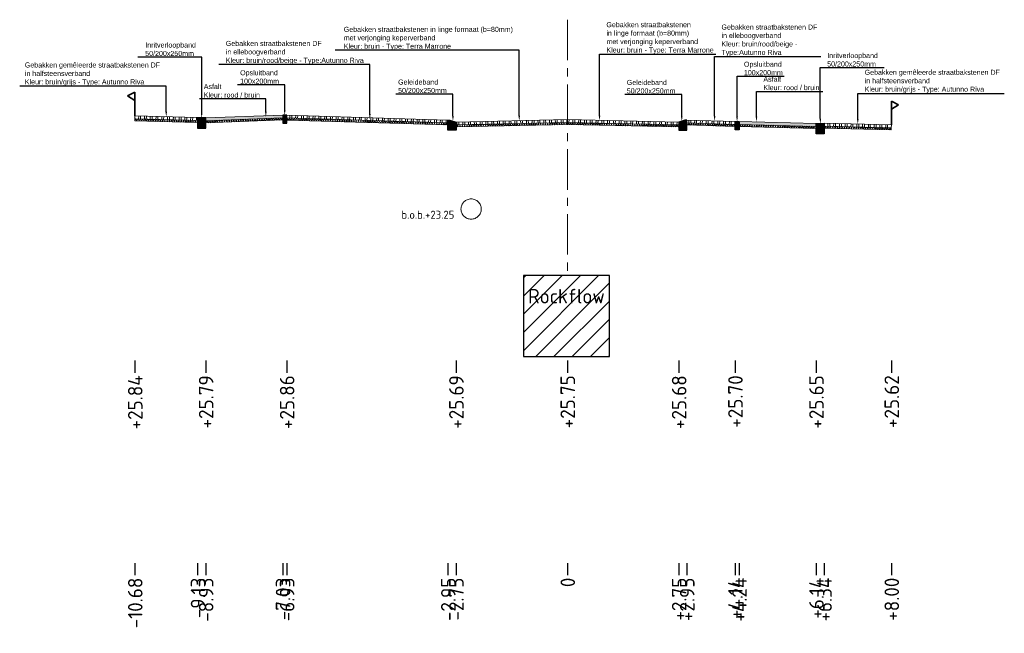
# Model space of a CAD drawing. Header units: metres. Extents: x 198530 to 198748, y 355169 to 355318.
# Tile 17 of 37: x 198606 to 198631, y 355259 to 355274. Entities that reach past the tile are written whole.
import ezdxf
from ezdxf import colors
from ezdxf.entities.mleader import LeaderData, LeaderLine
from ezdxf.math import Vec2, Vec3

# ---------------------------------------------------------------- set-up
doc = ezdxf.new("R2010")
doc.units = ezdxf.units.M
doc.linetypes.add('AM-AS', pattern=[16, 10, -2, 2, -2])
doc.linetypes.add('RI-GWA', pattern=[18.45, 6, -1.8, 1.75, -1.8, 1.75, -1.8, 1.75, -1.8])
doc.layers.get('Defpoints').update_dxf_attribs({"lineweight": 25})
for name, color, linetype, lineweight in [('B-WE-RI-GWA-BESTAANDE RIOLERING', 252, 'RI-GWA', 18), ('C3D-LABELS', 7, 'Continuous', 25), ('N-WE-AM-AS-G', 10, 'AM-AS', 18), ('N-WE-VH-VERHARDING_FUNDERING-G', 7, 'Continuous', 35), ('X-XX-AL-T25', 7, 'Continuous', 25)]:
    doc.layers.add(name, color=color, linetype=linetype, lineweight=lineweight)
doc.layers.add('N-WE-AL-DETAIL-G', color=7, linetype='Continuous')
doc.layers.add('N-WE-VH-ROCKFLOW-G', color=10, linetype='Continuous')
doc.styles.add('NLCS-ISO', font='NLCS-ISO.ttf')
doc.styles.add('NLCS-ISO-M200-T25', font='NLCS-ISO.ttf', dxfattribs={"height": 0.5})
doc.styles.add('NLCS-ISO-M50-T25', font='NLCS-ISO.ttf', dxfattribs={"height": 0.125})
pattern_1 = [(60, (-3613.88653, -302.51122), (-0.0433012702, 0.025), []), (120, (-3613.88653, -302.51122), (-0.0433012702, -0.025), [])]

# ---------------------------------------------------------------- blocks, each defined once
blk = doc.blocks.new('Geleideband_5-20x25')
at = {"layer": 'N-WE-AL-DETAIL-G'}
h = blk.add_hatch(color=252, dxfattribs=at)
h.dxf.hatch_style = 1
h.paths.add_polyline_path([(0.2, -0.25), (0, -0.25), (0, 0), (0.05, 0), (0.2, -0.05)])
blk.add_lwpolyline([(0.2, -0.25), (0, -0.25), (0, 0), (0.05, 0), (0.2, -0.05)], close=True)
blk = doc.blocks.new('*U12')
at = {"lineweight": 9}
h = blk.add_hatch(dxfattribs=at)
h.set_pattern_fill('ANSI32', color=252, scale=0.015, angle=47)
h.paths.add_polyline_path([(0, 0), (-2.75, -0.069), (-2.749, -0.139), (0.001, -0.07)])
h = blk.add_hatch(dxfattribs=at)
h.set_pattern_fill('AVH-ASFALT', color=252, scale=0.05, pattern_type=2)
h.set_pattern_definition(pattern_1)
h.paths.add_polyline_path([(0.001, -0.07), (-2.749, -0.139), (-2.749, -0.189), (0.001, -0.12)])
for points in [[(0.001, -0.12), (-2.749, -0.189), (-2.75, -0.069), (0, 0)], [(0.001, -0.07), (-2.749, -0.139)]]:
    blk.add_lwpolyline(points, dxfattribs=at)
at = {"layer": 'Defpoints', "color": 6, "lineweight": 9}
for points in [[(0, 0), (-2.75, -0.069), (-2.749, -0.139), (0.001, -0.07)], [(0.001, -0.07), (-2.749, -0.139), (-2.749, -0.189), (0.001, -0.12)]]:
    blk.add_lwpolyline(points, close=True, dxfattribs=at)
blk = doc.blocks.new('Opsluitband_100x200')
at = {"layer": 'N-WE-AL-DETAIL-G'}
h = blk.add_hatch(color=252, dxfattribs=at)
h.dxf.hatch_style = 1
h.paths.add_polyline_path([(0.1, 0), (0, 0), (0, -0.2), (0.1, -0.2)])
blk.add_lwpolyline([(0, -0.2), (0, 0), (0.1, 0), (0.1, -0.2)], close=True)
blk = doc.blocks.new('*U103')
at = {"lineweight": 9}
h = blk.add_hatch(color=252, dxfattribs=at)
h.dxf.hatch_style = 1
h.paths.add_polyline_path([(0, 0), (-1.9, -0.048), (-1.899, -0.117), (0.001, -0.07)])
h = blk.add_hatch(dxfattribs=at)
h.set_pattern_fill('AVH-ASFALT', color=252, scale=0.05, pattern_type=2)
h.set_pattern_definition(pattern_1)
h.paths.add_polyline_path([(0.001, -0.07), (-1.899, -0.117), (-1.899, -0.167), (0.001, -0.12)])
for points in [[(0.001, -0.12), (-1.899, -0.167), (-1.9, -0.048), (0, 0)], [(0.001, -0.07), (-1.899, -0.117)]]:
    blk.add_lwpolyline(points, dxfattribs=at)
at = {"layer": 'Defpoints', "color": 6, "lineweight": 9}
for points in [[(0, 0), (-1.9, -0.048), (-1.899, -0.117), (0.001, -0.07)], [(0.001, -0.07), (-1.899, -0.117), (-1.899, -0.167), (0.001, -0.12)]]:
    blk.add_lwpolyline(points, close=True, dxfattribs=at)
blk = doc.blocks.new('Inritverloopband_20x25')
at = {"layer": 'N-WE-AL-DETAIL-G'}
h = blk.add_hatch(color=252, dxfattribs=at)
h.dxf.hatch_style = 1
h.paths.add_polyline_path([(0.2, -0.25), (0, -0.25), (0, 0), (0.2, 0)])
blk.add_lwpolyline([(0.2, -0.25), (0, -0.25), (0, 0), (0.2, 0)], close=True)
blk.add_lwpolyline([(0.2, 0), (0.2, 0.01)])
blk = doc.blocks.new('*U95')
at = {"lineweight": 9}
h = blk.add_hatch(dxfattribs=at)
h.set_pattern_fill('ANSI32', color=252, scale=0.015, angle=47)
h.paths.add_polyline_path([(0, 0), (-1.66, -0.041), (-1.659, -0.111), (0.001, -0.07)])
h = blk.add_hatch(dxfattribs=at)
h.set_pattern_fill('AVH-ASFALT', color=252, scale=0.05, pattern_type=2)
h.set_pattern_definition(pattern_1)
h.paths.add_polyline_path([(0.001, -0.07), (-1.659, -0.111), (-1.659, -0.161), (0.001, -0.12)])
for points in [[(0.001, -0.12), (-1.659, -0.161), (-1.66, -0.041), (0, 0)], [(0.001, -0.07), (-1.659, -0.111)]]:
    blk.add_lwpolyline(points, dxfattribs=at)
at = {"layer": 'Defpoints', "color": 6, "lineweight": 9}
for points in [[(0, 0), (-1.66, -0.041), (-1.659, -0.111), (0.001, -0.07)], [(0.001, -0.07), (-1.659, -0.111), (-1.659, -0.161), (0.001, -0.12)]]:
    blk.add_lwpolyline(points, close=True, dxfattribs=at)
blk = doc.blocks.new('OBJ_Grens')
at = {"layer": 'N-WE-VH-VERHARDING_FUNDERING-G'}
for p, q in [((0, 0), (0, 0.586)), ((0, 0.586), (0.179, 0.496)), ((0.179, 0.496), (0, 0.386))]:
    blk.add_line(p, q, dxfattribs=at)
blk = doc.blocks.new('*U96')
at = {"lineweight": 9}
h = blk.add_hatch(dxfattribs=at)
h.set_pattern_fill('ANSI32', color=252, scale=0.015, angle=47)
h.paths.add_polyline_path([(0, 0), (-3.98, -0.1), (-3.98, -0.169), (0.001, -0.07)])
h = blk.add_hatch(dxfattribs=at)
h.set_pattern_fill('AVH-ASFALT', color=252, scale=0.05, pattern_type=2)
h.set_pattern_definition(pattern_1)
h.paths.add_polyline_path([(0.001, -0.07), (-3.98, -0.169), (-3.98, -0.219), (0.001, -0.12)])
for points in [[(0.001, -0.12), (-3.98, -0.219), (-3.981, -0.1), (0, 0)], [(0.001, -0.07), (-3.98, -0.169)]]:
    blk.add_lwpolyline(points, dxfattribs=at)
at = {"layer": 'Defpoints', "color": 6, "lineweight": 9}
for points in [[(0, 0), (-3.98, -0.1), (-3.98, -0.169), (0.001, -0.07)], [(0.001, -0.07), (-3.98, -0.169), (-3.98, -0.219), (0.001, -0.12)]]:
    blk.add_lwpolyline(points, close=True, dxfattribs=at)
blk = doc.blocks.new('*U97')
at = {"lineweight": 9}
h = blk.add_hatch(dxfattribs=at)
h.set_pattern_fill('ANSI32', color=252, scale=0.015, angle=47)
h.paths.add_polyline_path([(0, 0), (-1.55, -0.039), (-1.549, -0.109), (0.001, -0.07)])
h = blk.add_hatch(dxfattribs=at)
h.set_pattern_fill('AVH-ASFALT', color=252, scale=0.05, pattern_type=2)
h.set_pattern_definition(pattern_1)
h.paths.add_polyline_path([(0.001, -0.07), (-1.549, -0.109), (-1.549, -0.159), (0.001, -0.12)])
for points in [[(0.001, -0.12), (-1.549, -0.159), (-1.55, -0.039), (0, 0)], [(0.001, -0.07), (-1.549, -0.109)]]:
    blk.add_lwpolyline(points, dxfattribs=at)
at = {"layer": 'Defpoints', "color": 6, "lineweight": 9}
for points in [[(0, 0), (-1.55, -0.039), (-1.549, -0.109), (0.001, -0.07)], [(0.001, -0.07), (-1.549, -0.109), (-1.549, -0.159), (0.001, -0.12)]]:
    blk.add_lwpolyline(points, close=True, dxfattribs=at)
blk = doc.blocks.new('*U98')
at = {"lineweight": 9}
h = blk.add_hatch(dxfattribs=at)
h.set_pattern_fill('ANSI32', color=252, scale=0.015, angle=47)
h.paths.add_polyline_path([(0, 0), (-1.19, -0.03), (-1.189, -0.1), (0.001, -0.07)])
h = blk.add_hatch(dxfattribs=at)
h.set_pattern_fill('AVH-ASFALT', color=252, scale=0.05, pattern_type=2)
h.set_pattern_definition(pattern_1)
h.paths.add_polyline_path([(0.001, -0.07), (-1.189, -0.1), (-1.189, -0.15), (0.001, -0.12)])
for points in [[(0.001, -0.12), (-1.189, -0.15), (-1.19, -0.03), (0, 0)], [(0.001, -0.07), (-1.189, -0.1)]]:
    blk.add_lwpolyline(points, dxfattribs=at)
at = {"layer": 'Defpoints', "color": 6, "lineweight": 9}
for points in [[(0, 0), (-1.19, -0.03), (-1.189, -0.1), (0.001, -0.07)], [(0.001, -0.07), (-1.189, -0.1), (-1.189, -0.15), (0.001, -0.12)]]:
    blk.add_lwpolyline(points, close=True, dxfattribs=at)

msp = doc.modelspace()

# ---------------------------------------------------------------- hatches: boundary and pattern name
at = {"layer": 'N-WE-VH-ROCKFLOW-G'}
h = msp.add_hatch(dxfattribs=at)
h.set_pattern_fill('ANSI31', color=256, scale=0.1)
h.set_pattern_definition([(45, (75.0225, -22.14), (-0.22450640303, 0.22450640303), [])])
h.paths.add_polyline_path([(198618.676, 355265.902), (198620.799, 355265.902), (198620.799, 355267.902), (198618.676, 355267.902)])
h.paths.add_polyline_path([(198618.666, 355266.979), (198620.79, 355266.979), (198620.79, 355267.843), (198618.666, 355267.843)], flags=9)

# ---------------------------------------------------------------- linework, layer by layer
at = {"layer": 'B-WE-RI-GWA-BESTAANDE RIOLERING'}
msp.add_circle((198617.383, 355269.545), 0.25, dxfattribs=at)
at = {"layer": 'C3D-LABELS', "color": 7, "linetype": 'Continuous', "lineweight": 25}
for p, q in [((198609.08, 355265.802), (198609.08, 355265.502)), ((198610.83, 355265.802), (198610.83, 355265.502)), ((198612.83, 355265.802), (198612.83, 355265.502)), ((198617.01, 355265.802), (198617.01, 355265.502)), ((198619.76, 355265.802), (198619.76, 355265.502)), ((198622.51, 355265.802), (198622.51, 355265.502)), ((198623.9, 355265.802), (198623.9, 355265.502)), ((198625.901, 355265.802), (198625.901, 355265.502)), ((198627.761, 355265.802), (198627.761, 355265.502)), ((198609.08, 355260.803), (198609.08, 355260.503)), ((198610.63, 355260.803), (198610.63, 355260.503)), ((198610.83, 355260.803), (198610.83, 355260.503)), ((198612.73, 355260.803), (198612.73, 355260.503)), ((198612.83, 355260.803), (198612.83, 355260.503)), ((198616.81, 355260.803), (198616.81, 355260.503)), ((198617.01, 355260.803), (198617.01, 355260.503)), ((198619.76, 355260.803), (198619.76, 355260.503)), ((198622.51, 355260.803), (198622.51, 355260.503)), ((198622.71, 355260.803), (198622.71, 355260.503)), ((198623.9, 355260.803), (198623.9, 355260.503)), ((198624, 355260.803), (198624, 355260.503)), ((198625.901, 355260.803), (198625.901, 355260.503)), ((198626.101, 355260.803), (198626.101, 355260.503)), ((198627.761, 355260.803), (198627.761, 355260.503))]:
    msp.add_line(p, q, dxfattribs=at)
at = {"layer": 'N-WE-AM-AS-G', "ltscale": 0.1}
msp.add_lwpolyline([(198619.76, 355274.221), (198619.76, 355267.978)], dxfattribs=at)
at = {"layer": 'N-WE-VH-ROCKFLOW-G'}
msp.add_lwpolyline([(198618.676, 355265.902), (198620.799, 355265.902), (198620.799, 355267.902), (198618.676, 355267.902)], close=True, dxfattribs=at)

# ---------------------------------------------------------------- block references
at = {"layer": 'N-WE-AL-DETAIL-G', "xscale": -1}
for name, p in [('OBJ_Grens', (198609.08, 355271.843)), ('Inritverloopband_20x25', (198610.83, 355271.793)), ('Opsluitband_100x200', (198612.83, 355271.863)), ('Geleideband_5-20x25', (198622.71, 355271.743))]:
    msp.add_blockref(name, p, dxfattribs=at)
at = {"layer": 'N-WE-AL-DETAIL-G'}
for name, p in [('OBJ_Grens', (198627.761, 355271.623)), ('Geleideband_5-20x25', (198616.81, 355271.743)), ('Opsluitband_100x200', (198623.9, 355271.703)), ('Inritverloopband_20x25', (198625.901, 355271.653))]:
    msp.add_blockref(name, p, dxfattribs=at)
at = {"layer": 'N-WE-AL-DETAIL-G', "xscale": -1}
for name, p, rotation in [('*U97', (198609.08, 355271.843), 359.9681593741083), ('*U103', (198610.831, 355271.793), 3.616926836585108), ('*U96', (198612.83, 355271.863), 359.7059848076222), ('*U12', (198619.76, 355271.753), 0.1821228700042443), ('*U98', (198622.71, 355271.743), 359.5038017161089)]:
    msp.add_blockref(name, p, dxfattribs=dict(at, rotation=rotation))
at = {"layer": 'N-WE-AL-DETAIL-G'}
for name, p, rotation in [('*U12', (198619.76, 355271.753), 359.8178771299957), ('*U103', (198625.9, 355271.653), 356.9860758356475), ('*U95', (198627.761, 355271.623), 357.1983803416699)]:
    msp.add_blockref(name, p, dxfattribs=dict(at, rotation=rotation))

# ---------------------------------------------------------------- texts
at = {"layer": 'B-WE-RI-GWA-BESTAANDE RIOLERING', "insert": (198615.661, 355269.503), "char_height": 0.2, "attachment_point": 1, "style": 'NLCS-ISO-M200-T25'}
msp.add_mtext_dynamic_manual_height_columns('b.o.b.+23.25', width=1.70356, gutter_width=2.5, heights=[0.543], dxfattribs=at)
at = {"layer": 'C3D-LABELS', "color": 7, "linetype": 'Continuous', "lineweight": 25, "char_height": 0.36, "attachment_point": 6, "rotation": 90, "style": 'NLCS-ISO'}
for s, insert in [('+25.84', (198609.09, 355265.44)), ('+25.79', (198610.84, 355265.44)), ('+25.86', (198612.84, 355265.44)), ('+25.69', (198617.02, 355265.44)), ('+25.75', (198619.77, 355265.44)), ('+25.68', (198622.52, 355265.44)), ('+25.70', (198623.91, 355265.44)), ('+25.65', (198625.911, 355265.44)), ('+25.62', (198627.771, 355265.44)), ('-10.68', (198609.09, 355260.442)), ('-9.13', (198610.64, 355260.442)), ('-8.93', (198610.84, 355260.442)), ('-7.03', (198612.74, 355260.442)), ('-6.93', (198612.84, 355260.442)), ('-2.95', (198616.82, 355260.442)), ('-2.75', (198617.02, 355260.442)), ('0', (198619.77, 355260.442)), ('+2.75', (198622.52, 355260.442)), ('+2.95', (198622.72, 355260.442)), ('+4.14', (198623.91, 355260.442)), ('+4.24', (198624.01, 355260.442)), ('+6.14', (198625.911, 355260.442)), ('+6.34', (198626.111, 355260.442)), ('+8.00', (198627.771, 355260.442))]:
    msp.add_mtext(s, dxfattribs=dict(at, insert=insert))
at = {"layer": 'N-WE-VH-ROCKFLOW-G', "insert": (198618.792, 355267.573), "char_height": 0.36, "attachment_point": 1, "style": 'NLCS-ISO'}
msp.add_mtext('Rockflow', dxfattribs=at)

# ---------------------------------------------------------------- leaders
at = {"layer": 'X-XX-AL-T25'}
ml = msp.add_multileader_mtext('Standard', dxfattribs=at)
ml.set_content('{\\fArial|b0|i0|c0|p34;Gebakken straatbakstenen in linge formaat (b=80mm) \\Pmet verjonging keperverband\\PKleur: bruin - Type: Terra Marrone}', color=256, style='NLCS-ISO-M50-T25')
ml.set_leader_properties(color=256, linetype='ByLayer', lineweight=-1)
ml.build(insert=Vec2(0, 0))
ml.multileader.update_dxf_attribs({"text_left_attachment_type": 5, "text_right_attachment_type": 5, "dogleg_length": 0.125, "arrow_head_size": 0.125})
ctx = ml.context
ctx.base_point, ctx.char_height, ctx.arrow_head_size, ctx.landing_gap_size, ctx.plane_origin = Vec3(198614.193, 355273.465), 0.125, 0.125, 0.045, Vec3(198619.09, 355272.072)
ctx.left_attachment, ctx.right_attachment = 5, 5
notes = []
notes.append((ctx, [(1, (1, 1, 0), (198618.571, 355273.465), (-1, 0), 0.125, [(0, [(198618.571, 355271.724)], 0, [])])]))
ctx.mtext.insert, ctx.mtext.flow_direction = Vec3(198614.238, 355274.045), 5
ml = msp.add_multileader_mtext('Standard', dxfattribs=at)
ml.set_content('{\\fArial|b0|i0|c0|p34;Gebakken straatbakstenen \\Pin linge formaat (b=80mm) \\Pmet verjonging keperverband\\PKleur: bruin - Type: Terra Marrone}', color=256, style='NLCS-ISO-M50-T25')
ml.set_leader_properties(color=256, linetype='ByLayer', lineweight=-1)
ml.build(insert=Vec2(0, 0))
ml.multileader.update_dxf_attribs({"text_left_attachment_type": 5, "text_right_attachment_type": 5, "dogleg_length": 0.125, "arrow_head_size": 0.125})
ctx = ml.context
ctx.base_point, ctx.char_height, ctx.arrow_head_size, ctx.landing_gap_size, ctx.plane_origin = Vec3(198620.679, 355273.369), 0.125, 0.125, 0.045, Vec3(198621.073, 355272.075)
ctx.left_attachment, ctx.right_attachment = 5, 5
notes.append((ctx, [(0, (1, 1, 0), (198620.554, 355273.369), (1, 0), 0.125, [(0, [(198620.554, 355271.728)], 0, [])])]))
ctx.mtext.insert, ctx.mtext.flow_direction = Vec3(198620.724, 355274.16), 5
ml = msp.add_multileader_mtext('Standard', dxfattribs=at)
ml.set_content('{\\fArial|b0|i0|c0|p34;Gebakken straatbakstenen DF \\Pin elleboogverband\\PKleur: bruin/rood/beige - \\PType:Autunno Riva}', color=256, style='NLCS-ISO-M50-T25')
ml.set_leader_properties(color=256, linetype='ByLayer', lineweight=-1)
ml.build(insert=Vec2(0, 0))
ml.multileader.update_dxf_attribs({"text_left_attachment_type": 5, "text_right_attachment_type": 5, "dogleg_length": 0.125, "arrow_head_size": 0.125})
ctx = ml.context
ctx.base_point, ctx.char_height, ctx.arrow_head_size, ctx.landing_gap_size, ctx.plane_origin = Vec3(198623.52, 355273.31), 0.125, 0.125, 0.045, Vec3(198623.915, 355272.064)
ctx.left_attachment, ctx.right_attachment = 5, 5
notes.append((ctx, [(0, (1, 1, 0), (198623.395, 355273.31), (1, 0), 0.125, [(0, [(198623.396, 355271.717)], 0, [])])]))
ctx.mtext.insert, ctx.mtext.flow_direction = Vec3(198623.565, 355274.101), 5
ml = msp.add_multileader_mtext('Standard', dxfattribs=at)
ml.set_content('{\\fArial|b0|i0|c0|p34;Inritverloopband \\P50/200x250mm}', color=256, style='NLCS-ISO-M50-T25')
ml.set_leader_properties(color=256, linetype='ByLayer', lineweight=-1)
ml.build(insert=Vec2(0, 0))
ml.multileader.update_dxf_attribs({"text_left_attachment_type": 5, "text_right_attachment_type": 5, "dogleg_length": 0.125, "arrow_head_size": 0.125})
ctx = ml.context
ctx.base_point, ctx.char_height, ctx.arrow_head_size, ctx.landing_gap_size, ctx.plane_origin = Vec3(198609.291, 355273.297), 0.125, 0.125, 0.045, Vec3(198611.249, 355272.141)
ctx.left_attachment, ctx.right_attachment = 5, 5
notes.append((ctx, [(1, (1, 1, 0), (198610.73, 355273.297), (-1, 0), 0.125, [(0, [(198610.73, 355271.793)], 0, [])])]))
ctx.mtext.insert, ctx.mtext.flow_direction = Vec3(198609.336, 355273.658), 5
ml = msp.add_multileader_mtext('Standard', dxfattribs=at)
ml.set_content('{\\fArial|b0|i0|c0|p34;Gebakken straatbakstenen DF \\Pin elleboogverband\\PKleur: bruin/rood/beige - Type:Autunno Riva}', color=256, style='NLCS-ISO-M50-T25')
ml.set_leader_properties(color=256, linetype='ByLayer', lineweight=-1)
ml.build(insert=Vec2(0, 0))
ml.multileader.update_dxf_attribs({"text_left_attachment_type": 5, "text_right_attachment_type": 5, "dogleg_length": 0.125, "arrow_head_size": 0.125})
ctx = ml.context
ctx.base_point, ctx.char_height, ctx.arrow_head_size, ctx.landing_gap_size, ctx.plane_origin = Vec3(198611.28, 355273.114), 0.125, 0.125, 0.045, Vec3(198614.363, 355272.114)
ctx.left_attachment, ctx.right_attachment = 5, 5
notes.append((ctx, [(0, (1, 1, 0), (198614.882, 355273.114), (-1, 0), 0.125, [(0, [(198614.882, 355271.767)], 0, [])])]))
ctx.mtext.insert, ctx.mtext.flow_direction = Vec3(198611.325, 355273.697), 5
ml = msp.add_multileader_mtext('Standard', dxfattribs=at)
ml.set_content('{\\fArial|b0|i0|c0|p34;Inritverloopband \\P50/200x250mm}', color=256, style='NLCS-ISO-M50-T25')
ml.set_leader_properties(color=256, linetype='ByLayer', lineweight=-1)
ml.build(insert=Vec2(0, 0))
ml.multileader.update_dxf_attribs({"text_left_attachment_type": 5, "text_right_attachment_type": 5, "dogleg_length": 0.125, "arrow_head_size": 0.125})
ctx = ml.context
ctx.base_point, ctx.char_height, ctx.arrow_head_size, ctx.landing_gap_size, ctx.plane_origin = Vec3(198626.131, 355273.038), 0.125, 0.125, 0.045, Vec3(198626.525, 355271.999)
ctx.left_attachment, ctx.right_attachment = 5, 5
notes.append((ctx, [(0, (1, 1, 0), (198626.006, 355273.038), (1, 0), 0.125, [(0, [(198626.006, 355271.652)], 0, [])])]))
ctx.mtext.insert, ctx.mtext.flow_direction = Vec3(198626.176, 355273.398), 5
ml = msp.add_multileader_mtext('Standard', dxfattribs=at)
ml.set_content('{\\fArial|b0|i0|c0|p34;Gebakken gemêleerde straatbakstenen DF \\Pin halfsteensverband\\PKleur: bruin/grijs - Type: Autunno Riva}', color=256, style='NLCS-ISO-M50-T25')
ml.set_leader_properties(color=256, linetype='ByLayer', lineweight=-1)
ml.build(insert=Vec2(0, 0))
ml.multileader.update_dxf_attribs({"text_left_attachment_type": 5, "text_right_attachment_type": 5, "dogleg_length": 0.125, "arrow_head_size": 0.125})
ctx = ml.context
ctx.base_point, ctx.char_height, ctx.arrow_head_size, ctx.landing_gap_size, ctx.plane_origin = Vec3(198606.318, 355272.58), 0.125, 0.125, 0.045, Vec3(198608.298, 355272.113)
ctx.left_attachment, ctx.right_attachment = 5, 5
notes.append((ctx, [(1, (1, 1, 0), (198609.854, 355272.58), (-1, 0), 0.125, [(0, [(198609.854, 355271.824)], 0, [])])]))
ctx.mtext.insert, ctx.mtext.flow_direction = Vec3(198606.363, 355273.165), 5
ml = msp.add_multileader_mtext('Standard', dxfattribs=at)
ml.set_content('{\\fArial|b0|i0|c0|p34;Opsluitband\\P100x200mm}', color=256, style='NLCS-ISO-M50-T25')
ml.set_leader_properties(color=256, linetype='ByLayer', lineweight=-1)
ml.build(insert=Vec2(0, 0))
ml.multileader.update_dxf_attribs({"text_left_attachment_type": 5, "text_right_attachment_type": 5, "dogleg_length": 0.125, "arrow_head_size": 0.125})
ctx = ml.context
ctx.base_point, ctx.char_height, ctx.arrow_head_size, ctx.landing_gap_size, ctx.plane_origin = Vec3(198624.075, 355272.823), 0.125, 0.125, 0.045, Vec3(198624.469, 355272.051)
ctx.left_attachment, ctx.right_attachment = 5, 5
notes.append((ctx, [(0, (1, 1, 0), (198623.95, 355272.823), (1, 0), 0.125, [(0, [(198623.95, 355271.703)], 0, [])])]))
ctx.mtext.insert, ctx.mtext.flow_direction = Vec3(198624.12, 355273.184), 5
ml = msp.add_multileader_mtext('Standard', dxfattribs=at)
ml.set_content('{\\fArial|b0|i0|c0|p34;Gebakken gemêleerde straatbakstenen DF \\Pin halfsteensverband\\PKleur: bruin/grijs - Type: Autunno Riva}', color=256, style='NLCS-ISO-M50-T25')
ml.set_leader_properties(color=256, linetype='ByLayer', lineweight=-1)
ml.build(insert=Vec2(0, 0))
ml.multileader.update_dxf_attribs({"text_left_attachment_type": 5, "text_right_attachment_type": 5, "dogleg_length": 0.125, "arrow_head_size": 0.125})
ctx = ml.context
ctx.base_point, ctx.char_height, ctx.arrow_head_size, ctx.landing_gap_size, ctx.plane_origin = Vec3(198627.056, 355272.4), 0.125, 0.125, 0.045, Vec3(198625.374, 355271.933)
ctx.left_attachment, ctx.right_attachment = 5, 5
notes.append((ctx, [(0, (1, 1, 0), (198626.931, 355272.4), (1, 0), 0.125, [(0, [(198626.931, 355271.643)], 0, [])])]))
ctx.mtext.insert, ctx.mtext.flow_direction = Vec3(198627.101, 355272.984), 5
ml = msp.add_multileader_mtext('Standard', dxfattribs=at)
ml.set_content('{\\fArial|b0|i0|c0|p34;Opsluitband\\P100x200mm}', color=256, style='NLCS-ISO-M50-T25')
ml.set_leader_properties(color=256, linetype='ByLayer', lineweight=-1)
ml.build(insert=Vec2(0, 0))
ml.multileader.update_dxf_attribs({"text_left_attachment_type": 5, "text_right_attachment_type": 5, "dogleg_length": 0.125, "arrow_head_size": 0.125})
ctx = ml.context
ctx.base_point, ctx.char_height, ctx.arrow_head_size, ctx.landing_gap_size, ctx.plane_origin = Vec3(198611.634, 355272.612), 0.125, 0.125, 0.045, Vec3(198613.299, 355272.211)
ctx.left_attachment, ctx.right_attachment = 5, 5
notes.append((ctx, [(1, (1, 1, 0), (198612.78, 355272.612), (-1, 0), 0.125, [(0, [(198612.78, 355271.863)], 0, [])])]))
ctx.mtext.insert, ctx.mtext.flow_direction = Vec3(198611.679, 355272.973), 5
ml = msp.add_multileader_mtext('Standard', dxfattribs=at)
ml.set_content('{\\fArial|b0|i0|c0|p34;Geleideband\\P50/200x250mm}', color=256, style='NLCS-ISO-M50-T25')
ml.set_leader_properties(color=256, linetype='ByLayer', lineweight=-1)
ml.build(insert=Vec2(0, 0))
ml.multileader.update_dxf_attribs({"text_left_attachment_type": 5, "text_right_attachment_type": 5, "dogleg_length": 0.125, "arrow_head_size": 0.125})
ctx = ml.context
ctx.base_point, ctx.char_height, ctx.arrow_head_size, ctx.landing_gap_size, ctx.plane_origin = Vec3(198615.535, 355272.38), 0.125, 0.125, 0.045, Vec3(198617.454, 355272.066)
ctx.left_attachment, ctx.right_attachment = 5, 5
notes.append((ctx, [(1, (1, 1, 0), (198616.935, 355272.38), (-1, 0), 0.125, [(0, [(198616.935, 355271.718)], 0, [])])]))
ctx.mtext.insert, ctx.mtext.flow_direction = Vec3(198615.58, 355272.743), 5
ml = msp.add_multileader_mtext('Standard', dxfattribs=at)
ml.set_content('{\\fArial|b0|i0|c0|p34;Asfalt\\PKleur: rood / bruin}', color=256, style='NLCS-ISO-M50-T25')
ml.set_leader_properties(color=256, linetype='ByLayer', lineweight=-1)
ml.build(insert=Vec2(0, 0))
ml.multileader.update_dxf_attribs({"text_left_attachment_type": 5, "text_right_attachment_type": 5, "dogleg_length": 0.125, "arrow_head_size": 0.125})
ctx = ml.context
ctx.base_point, ctx.char_height, ctx.arrow_head_size, ctx.landing_gap_size, ctx.plane_origin = Vec3(198624.555, 355272.451), 0.125, 0.125, 0.045, Vec3(198624.95, 355272.05)
ctx.left_attachment, ctx.right_attachment = 5, 5
notes.append((ctx, [(0, (1, 1, 0), (198624.43, 355272.451), (1, 0), 0.125, [(0, [(198624.43, 355271.703)], 0, [])])]))
ctx.mtext.insert, ctx.mtext.flow_direction = Vec3(198624.6, 355272.814), 5
ml = msp.add_multileader_mtext('Standard', dxfattribs=at)
ml.set_content('{\\fArial|b0|i0|c0|p34;Asfalt\\PKleur: rood / bruin}', color=256, style='NLCS-ISO-M50-T25')
ml.set_leader_properties(color=256, linetype='ByLayer', lineweight=-1)
ml.build(insert=Vec2(0, 0))
ml.multileader.update_dxf_attribs({"text_left_attachment_type": 5, "text_right_attachment_type": 5, "dogleg_length": 0.125, "arrow_head_size": 0.125})
ctx = ml.context
ctx.base_point, ctx.char_height, ctx.arrow_head_size, ctx.landing_gap_size, ctx.plane_origin = Vec3(198610.736, 355272.27), 0.125, 0.125, 0.045, Vec3(198612.834, 355272.188)
ctx.left_attachment, ctx.right_attachment = 5, 5
notes.append((ctx, [(1, (1, 1, 0), (198612.314, 355272.27), (-1, 0), 0.125, [(0, [(198612.314, 355271.822)], 0, [])])]))
ctx.mtext.insert, ctx.mtext.flow_direction = Vec3(198610.781, 355272.632), 5
ml = msp.add_multileader_mtext('Standard', dxfattribs=at)
ml.set_content('{\\fArial|b0|i0|c0|p34;Geleideband\\P50/200x250mm}', color=256, style='NLCS-ISO-M50-T25')
ml.set_leader_properties(color=256, linetype='ByLayer', lineweight=-1)
ml.build(insert=Vec2(0, 0))
ml.multileader.update_dxf_attribs({"text_left_attachment_type": 5, "text_right_attachment_type": 5, "dogleg_length": 0.125, "arrow_head_size": 0.125})
ctx = ml.context
ctx.base_point, ctx.char_height, ctx.arrow_head_size, ctx.landing_gap_size, ctx.plane_origin = Vec3(198621.182, 355272.371), 0.125, 0.125, 0.045, Vec3(198623.104, 355272.057)
ctx.left_attachment, ctx.right_attachment = 5, 5
notes.append((ctx, [(1, (1, 1, 0), (198622.583, 355272.371), (-1, 0), 0.125, [(0, [(198622.585, 355271.71)], 0, [])])]))
ctx.mtext.insert, ctx.mtext.flow_direction = Vec3(198621.227, 355272.734), 5
for ctx, leaders in notes:
    for number, flags, end, landing, length, lines in leaders:
        leader = LeaderData()
        leader.index, (leader.has_last_leader_line, leader.has_dogleg_vector, leader.attachment_direction) = number, flags
        leader.last_leader_point, leader.dogleg_vector, leader.dogleg_length = Vec3(end), Vec3(landing), length
        for number, points, colour, breaks in lines:
            line = LeaderLine()
            line.index, line.vertices, line.color, line.breaks = number, Vec3.list(points), colors.encode_raw_color(colour), breaks
            leader.lines.append(line)
        ctx.leaders.append(leader)

doc.saveas('drawing.dxf')
